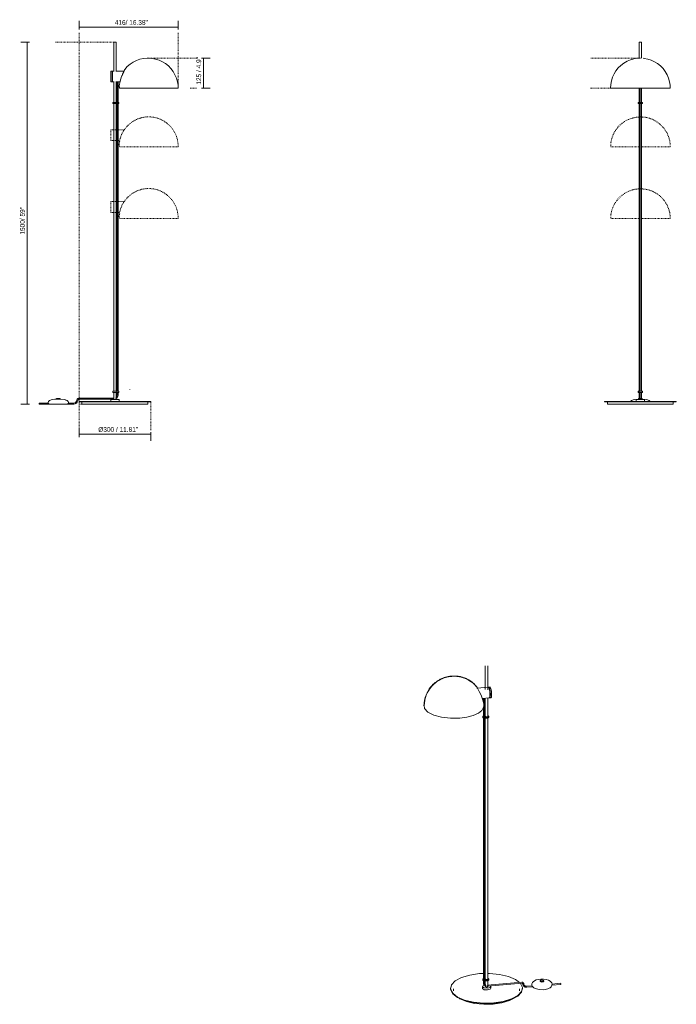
# Model space of a CAD drawing. Header units: millimetres. Extents: x -3824 to -1083, y -2498 to 6930.
# Tile 1 of 2: x -3824 to -1083, y -2498 to 1610. Entities that reach past the tile are written whole.
import ezdxf

# ---------------------------------------------------------------- set-up
doc = ezdxf.new("R2010")
doc.units = ezdxf.units.MM
doc.linetypes.add('Dash', pattern=[6, 3, -3])
for name, color, linetype, lineweight in [('Cotas', 7, 'Continuous', 9), ('Cotas-9', 7, 'Continuous', 9), ('Lighthing Fixture Detail Wide Black', 7, 'Continuous', 20), ('Luminarias', 7, 'Continuous', 20)]:
    doc.layers.add(name, color=color, linetype=linetype, lineweight=lineweight)
doc.layers.add('Lighthing Fixture Dim Grey Dash', color=7, linetype='Dash', lineweight=9, true_color=0xd2d2d2)
doc.styles.add('Arial Narrow', font='ARIALN.TTF', dxfattribs={"height": 19.8})
doc.dimstyles.new('FARO_-_2_2mm_Arial_Narrow_mm_Inch_Right', dxfattribs={"dimscale": 304.8, "dimtxt": 20.263933, "dimasz": 0, "dimexe": 0.088583, "dimexo": 0.0625, "dimgap": 0.014764, "dimtad": 1, "dimdec": 0, "dimzin": 0, "dimdsep": 46, "dimtxsty": 'Arial Narrow', "dimblk1": 'NONE', "dimblk2": 'NONE', "dimsah": 1, "dimcen": 0.09, "dimadec": 0, "dimazin": 0, "dimtfac": 1, "dimtdec": 4, "dimtix": 1, "dimtmove": 0, "dimatfit": 3, "dimfxl": 0.029528, "dimfxlon": 1, "dimtvp": 1, "dimtolj": 1, "dimtzin": 0, "dimarcsym": 2})

# ---------------------------------------------------------------- blocks, each defined once
blk = doc.blocks.new('20034-122 - 28251 STUDIO Black table lamp-499302-Alzado_PDF')
at = {"layer": 'Luminarias'}
for p, q in [((-3430.9, 1517), (-3430.9, 1395.3)), ((-3420.9, 1517), (-3430.9, 1517)), ((-3420.9, 1395.3), (-3420.9, 1517)), ((-3437.9, 1395.4), (-3442.9, 1395.4)), ((-3442.9, 1395.4), (-3442.9, 1372.9)), ((-3442.9, 1372.9), (-3442.9, 1350.4)), ((-3437.9, 1372.9), (-3437.9, 1395.4)), ((-3435.9, 1375.5), (-3437.9, 1375.5)), ((-3437.9, 1350.4), (-3437.9, 1372.9)), ((-3437.9, 1370.3), (-3435.9, 1370.3)), ((-3429.7, 1395.4), (-3435.9, 1395.4)), ((-3435.9, 1372.9), (-3435.9, 1395.4)), ((-3435.9, 1350.4), (-3435.9, 1372.9)), ((-3388.1, 1395.4), (-3422.2, 1395.4)), ((-3442.9, 1350.4), (-3437.9, 1350.4)), ((-3435.9, 1350.4), (-3429.7, 1350.4)), ((-3430.9, 1350.5), (-3430.9, 1265)), ((-3422.2, 1350.4), (-3405.3, 1350.4)), ((-3420.9, 1265), (-3420.9, 1350.5)), ((-3416.9, 1350.5), (-3416.9, 1265)), ((-3412.9, 1265), (-3412.9, 1350.5)), ((-3287, 1324.8), (-3405.8, 1324.8)), ((-3162.1, 1324.8), (-3287, 1324.8)), ((-3418, 1265), (-3434.8, 1265)), ((-3434.8, 1260), (-3434.8, 1265)), ((-3434.8, 1260), (-3418, 1260)), ((-3430.9, 1260), (-3430.9, 60)), ((-3420.9, 60), (-3420.9, 1260)), ((-3409.9, 1265), (-3418, 1265)), ((-3418, 1260), (-3418, 1265)), ((-3418, 1260), (-3409.9, 1260)), ((-3416.9, 1260), (-3416.9, 60)), ((-3412.9, 60), (-3412.9, 1260)), ((-3409.9, 1260), (-3409.9, 1265)), ((-3418, 60), (-3434.8, 60)), ((-3434.8, 55), (-3434.8, 60)), ((-3434.8, 55), (-3418, 55)), ((-3430.9, 55), (-3430.9, 30.5)), ((-3420.9, 34), (-3420.9, 55)), ((-3409.9, 60), (-3418, 60)), ((-3418, 55), (-3418, 60)), ((-3418, 55), (-3409.9, 55)), ((-3416.9, 55), (-3416.9, 43.3)), ((-3412.9, 43.3), (-3412.9, 55)), ((-3409.9, 55), (-3409.9, 60)), ((-3703.8, 10.4), (-3741.8, 10.4)), ((-3741.8, 10.4), (-3741.8, 6.4)), ((-3741.8, 6.4), (-3700.6, 6.4)), ((-3623.8, 6), (-3700.1, 6)), ((-3676.9, 26.1), (-3669.4, 27)), ((-3669.4, 30), (-3669.4, 27)), ((-3654.4, 30), (-3669.4, 30)), ((-3654.4, 27), (-3669.4, 27)), ((-3654.4, 27), (-3654.4, 30)), ((-3623.3, 6.4), (-3597, 6.4)), ((-3597, 10.4), (-3620.1, 10.4)), ((-3430.8, 30.5), (-3577, 30.5)), ((-3577, 26.5), (-3430.8, 26.5)), ((-3575.9, 17), (-3575.9, 15)), ((-3425.9, 17), (-3575.9, 17)), ((-3425.9, 15), (-3575.9, 15)), ((-3563.4, 15), (-3563.4, 6)), ((-3425.9, 6), (-3563.4, 6)), ((-3443.4, 25), (-3443.4, 17)), ((-3425.9, 25), (-3443.4, 25)), ((-3430.9, 26.5), (-3430.9, 25)), ((-3408.4, 25), (-3425.9, 25)), ((-3275.9, 17), (-3425.9, 17)), ((-3275.9, 15), (-3425.9, 15)), ((-3288.4, 6), (-3425.9, 6)), ((-3420.9, 25), (-3420.9, 29)), ((-3408.4, 17), (-3408.4, 25)), ((-3288.4, 6), (-3288.4, 15)), ((-3275.9, 15), (-3275.9, 17))]:
    blk.add_line(p, q, dxfattribs=at)
at = {"layer": 'Luminarias', "flags": 128}
for points in [[(-3384.5, 1402.8), (-3374.2, 1414.2), (-3362.6, 1424.2), (-3349.8, 1432.7), (-3336.1, 1439.6), (-3321.6, 1444.8), (-3306.6, 1448.1), (-3291.3, 1449.6), (-3287, 1449.7)], [(-3287, 1449.7), (-3271.7, 1448.7), (-3256.6, 1445.9), (-3241.9, 1441.3), (-3228, 1434.8), (-3214.9, 1426.8), (-3202.9, 1417.1), (-3192.2, 1406.1), (-3182.9, 1393.9), (-3175.2, 1380.5), (-3169.2, 1366.4), (-3165, 1351.6), (-3162.6, 1336.5), (-3162.1, 1324.8)], [(-3398.3, 1372.9), (-3404.6, 1354.2), (-3407.8, 1334.8)], [(-3421, 28.9), (-3416.8, 32.6), (-3413.9, 37.4), (-3412.9, 42.9), (-3412.9, 43.3)], [(-3416.9, 43.3), (-3417.8, 38.5), (-3420.5, 34.4), (-3421, 33.9)], [(-3669.4, 27), (-3688, 24.8), (-3698.4, 21.2), (-3703, 17.1), (-3704, 13.3), (-3703.8, 10.4)], [(-3703.8, 10.4), (-3704, 13.3), (-3703, 17.1), (-3700.8, 19.1)], [(-3700.1, 6), (-3700.3, 6.2), (-3700.6, 6.4)], [(-3700.6, 6.4), (-3700.3, 6.2), (-3700.1, 6)], [(-3700.5, 19.4), (-3698.4, 21.2), (-3688, 24.8), (-3677, 26.1)], [(-3654.4, 27), (-3635.8, 24.8), (-3631, 23.1)], [(-3620.1, 10.4), (-3619.8, 13.3), (-3620.9, 17.1), (-3625.4, 21.2), (-3635.8, 24.8), (-3654.4, 27)], [(-3629.5, 22.6), (-3625.4, 21.2), (-3620.9, 17.1), (-3619.8, 13.3), (-3620.1, 10.4)], [(-3623.3, 6.4), (-3623.5, 6.2), (-3623.8, 6)], [(-3623.8, 6), (-3623.5, 6.2), (-3623.3, 6.4)], [(-3597, 6.4), (-3591.6, 7.4), (-3586.8, 10.1), (-3583.2, 14.2), (-3581.2, 19.4), (-3580.9, 22.6)], [(-3584.9, 22.6), (-3585.8, 17.9), (-3588.5, 14), (-3592.5, 11.3), (-3597, 10.4)], [(-3577, 30.5), (-3580.7, 29.6), (-3583.5, 27), (-3584.9, 23.4), (-3584.9, 22.6)], [(-3580.9, 22.6), (-3580, 25.1), (-3577.7, 26.4), (-3577, 26.5)]]:
    blk.add_lwpolyline(points, dxfattribs=at)
at = {"layer": 'Luminarias'}
for points, knots in [([(-3384.5, 1402.8), (-3384.5, 1402.8), (-3384.7, 1402.5), (-3385.3, 1401.2), (-3386, 1399.8), (-3386.6, 1398.5), (-3387.3, 1397.1), (-3388.1, 1395.4), (-3389, 1393.6), (-3389.9, 1391.7), (-3390.8, 1389.6), (-3391.8, 1387.4), (-3392.9, 1385.1), (-3394.3, 1382), (-3396.1, 1377.9), (-3397.6, 1374.6), (-3398.3, 1372.9)], [-0.5, -0.5, -0.5, -0.5, -0.4444444, -0.3888889, -0.3611111, -0.3333333, -0.3055556, -0.2777778, -0.25, -0.2222222, -0.1944444, -0.1666667, -0.1388889, -0.1111111, -0.0555556, 0, 0, 0, 0]), ([(-3407.8, 1334.8), (-3408, 1333.2), (-3408, 1329.9), (-3407.3, 1326.9), (-3406.5, 1325.3), (-3406.1, 1324.9), (-3405.8, 1324.8)], [-1, -1, -1, -1, -0.666667, -0.333333, -0.166667, 0, 0, 0, 0]), ([(-3703.8, 10.4), (-3703.8, 10.4), (-3703.7, 10.4), (-3703.6, 10.1), (-3703.5, 9.9), (-3703.3, 9.6), (-3703.2, 9.4), (-3703.1, 9.3), (-3703, 9.1), (-3702.9, 9), (-3702.8, 8.8), (-3702.6, 8.7), (-3702.5, 8.5), (-3702.4, 8.3), (-3702.2, 8.2), (-3702.1, 8.1), (-3702, 7.9), (-3701.8, 7.8), (-3701.7, 7.6), (-3701.6, 7.5), (-3701.4, 7.4), (-3701.3, 7.2), (-3701.2, 7.1), (-3701.1, 7), (-3701, 6.9), (-3700.9, 6.8), (-3700.8, 6.7), (-3700.7, 6.6), (-3700.6, 6.5), (-3700.6, 6.5), (-3700.6, 6.4), (-3700.6, 6.4)], [-1, -1, -1, -1, -0.888889, -0.833333, -0.777778, -0.722222, -0.694444, -0.666667, -0.638889, -0.611111, -0.583333, -0.555556, -0.527778, -0.5, -0.472222, -0.444444, -0.416667, -0.388889, -0.361111, -0.333333, -0.305556, -0.277778, -0.25, -0.222222, -0.194444, -0.166667, -0.138889, -0.111111, -0.083333, -0.055556, 0, 0, 0, 0]), ([(-3623.3, 6.4), (-3623.3, 6.4), (-3623.3, 6.5), (-3623.2, 6.5), (-3623.1, 6.6), (-3623.1, 6.7), (-3623, 6.8), (-3622.9, 6.9), (-3622.8, 7), (-3622.7, 7.1), (-3622.5, 7.2), (-3622.4, 7.4), (-3622.3, 7.5), (-3622.1, 7.6), (-3622, 7.8), (-3621.9, 7.9), (-3621.7, 8.1), (-3621.6, 8.2), (-3621.5, 8.3), (-3621.3, 8.5), (-3621.2, 8.7), (-3621.1, 8.8), (-3621, 9), (-3620.9, 9.1), (-3620.7, 9.3), (-3620.6, 9.4), (-3620.5, 9.6), (-3620.4, 9.9), (-3620.2, 10.1), (-3620.1, 10.4), (-3620.1, 10.4), (-3620.1, 10.4)], [-1, -1, -1, -1, -0.944444, -0.916667, -0.888889, -0.861111, -0.833333, -0.805556, -0.777778, -0.75, -0.722222, -0.694444, -0.666667, -0.638889, -0.611111, -0.583333, -0.555556, -0.527778, -0.5, -0.472222, -0.444444, -0.416667, -0.388889, -0.361111, -0.333333, -0.305556, -0.277778, -0.222222, -0.166667, -0.111111, 0, 0, 0, 0]), ([(-3430.8, 30.5), (-3430.8, 30.5), (-3430.7, 30.4), (-3430.5, 30.1), (-3430.3, 29.8), (-3430.2, 29.6), (-3430.1, 29.4), (-3430.1, 29.1), (-3430, 28.9), (-3430, 28.6), (-3430, 28.4), (-3430, 28.2), (-3430.1, 28), (-3430.1, 27.8), (-3430.2, 27.6), (-3430.2, 27.4), (-3430.4, 27), (-3430.6, 26.6), (-3430.8, 26.5), (-3430.8, 26.5)], [0, 0, 0, 0, 0.111111, 0.222222, 0.277778, 0.333333, 0.361111, 0.388889, 0.444444, 0.479167, 0.513889, 0.548611, 0.583333, 0.618056, 0.652778, 0.6875, 0.722222, 0.861111, 1, 1, 1, 1]), ([(-3421, 28.9), (-3421.1, 28.9), (-3421.2, 28.9), (-3421.4, 29.1), (-3421.5, 29.3), (-3421.6, 29.5), (-3421.7, 29.6), (-3421.7, 29.8), (-3421.8, 30), (-3421.8, 30.3), (-3421.9, 30.5), (-3421.9, 30.7), (-3421.9, 30.9), (-3421.8, 31.2), (-3421.8, 31.4), (-3421.8, 31.5), (-3421.8, 31.7), (-3421.7, 32), (-3421.6, 32.3), (-3421.5, 32.6), (-3421.5, 32.8), (-3421.4, 33), (-3421.4, 33.1), (-3421.3, 33.3), (-3421.2, 33.4), (-3421.2, 33.5), (-3421.1, 33.7), (-3421.1, 33.8), (-3421, 33.8), (-3421, 33.9)], [0, 0, 0, 0, 0.111111, 0.166667, 0.222222, 0.25, 0.277778, 0.305556, 0.333333, 0.388889, 0.416667, 0.444444, 0.472222, 0.5, 0.527778, 0.555556, 0.583333, 0.611111, 0.666667, 0.722222, 0.75, 0.777778, 0.805556, 0.833333, 0.861111, 0.888889, 0.916667, 0.944444, 1, 1, 1, 1])]:
    blk.add_open_spline(points, degree=3, knots=knots, dxfattribs=at)
for points in [[(-3420.9, 29), (-3420.9, 29), (-3420.9, 29), (-3421, 28.9), (-3421, 28.9)], [(-3421, 28.9), (-3421, 28.9), (-3420.9, 29), (-3420.9, 29), (-3420.9, 29)]]:
    blk.add_open_spline(points, degree=3, dxfattribs=at)
blk = doc.blocks.new('20034-122 - 28251 STUDIO Black table lamp-499302-00 Isometrico PDF')
at = {"layer": 'Luminarias', "color": 9, "lineweight": 9, "true_color": 0xc0c0c0}
for p, q in [((4689.1, -1086.4), (4689.1, -1184.7)), ((4699.1, -1185.6), (4699.1, -1086.4)), ((4702, -1174.8), (4654.3, -1178.9)), ((4708.8, -1174.3), (4703.9, -1174.7)), ((4676.2, -1222.2), (4705.7, -1219.7)), ((4681, -1221.7), (4681, -1239.5)), ((4685.4, -2408.9), (4685.4, -1221.2)), ((4689.1, -1220.7), (4689.1, -2416.2)), ((4699.1, -2419.3), (4699.1, -1219.8)), ((4707.7, -1219.5), (4712.6, -1219.1)), ((4681, -1261.5), (4681, -2408.2)), ((4678.2, -1297.1), (4678.2, -1301.6)), ((4680, -1298.7), (4684.6, -1300.3)), ((4684.6, -1304.8), (4680, -1303.2)), ((4684, -1299), (4681.2, -1298)), ((4684.6, -1300.3), (4684, -1299)), ((4684.6, -1304.8), (4684.6, -1300.3)), ((4685.1, -1296.3), (4685.1, -1300.8)), ((4699, -1294.9), (4699.3, -1295.1)), ((4699.3, -1295.1), (4702.4, -1294.8)), ((4699.3, -1297.5), (4699.3, -1295.1)), ((4703.1, -1296.4), (4700, -1296.6)), ((4702.4, -1296.5), (4702.4, -1294.8)), ((4703.1, -1296.4), (4703.1, -1301)), ((4681, -2369.5), (4664.2, -2370.5)), ((4689.1, -2369.3), (4685.4, -2369.4)), ((4678.2, -2393.3), (4678.2, -2397.8)), ((4680, -2394.9), (4684.6, -2396.4)), ((4684.6, -2401), (4680, -2399.4)), ((4684, -2395.2), (4681.2, -2394.2)), ((4682.5, -2414.3), (4682.8, -2415.1)), ((4684.6, -2396.4), (4684, -2395.2)), ((4684.6, -2401), (4684.6, -2396.4)), ((4685.1, -2392.5), (4685.1, -2397)), ((4689.1, -2416.2), (4689.1, -2416.2)), ((4689.1, -2420.7), (4689.1, -2424.3)), ((4841.7, -2406.2), (4698.3, -2418.3)), ((4699, -2423.9), (4698.6, -2423.4)), ((4699, -2423.1), (4842.4, -2410.9)), ((4699.1, -2391.1), (4699.3, -2391.2)), ((4702.5, -2417.9), (4699.1, -2417.3)), ((4699.1, -2424.3), (4699.1, -2422.9)), ((4699.3, -2391.2), (4702.4, -2391)), ((4699.3, -2393.7), (4699.3, -2391.2)), ((4703.1, -2392.6), (4700, -2392.8)), ((4702.4, -2392.6), (4702.4, -2391)), ((4703.1, -2392.6), (4703.1, -2397.1)), ((4847, -2419), (4847.4, -2419.8)), ((4849.4, -2410.9), (4849, -2410.1)), ((4884.1, -2420.9), (4861.4, -2422.8)), ((4884.4, -2421.3), (4884.2, -2421.1)), ((4917.8, -2400.2), (4917.8, -2402.9)), ((4917.9, -2402.6), (4918, -2403.6)), ((4932.8, -2402.9), (4932.8, -2400.2)), ((5003.2, -2410.8), (4967.1, -2413.9)), ((4967.1, -2418.7), (5003.9, -2415.6)), ((5003.4, -2411), (5003.7, -2411.7)), ((4544.1, -2431.5), (4544.1, -2433.4)), ((4556.5, -2433.4), (4556.5, -2441.6)), ((4676.6, -2424.3), (4676.6, -2431.5)), ((4688.9, -2424.7), (4690.6, -2424.4)), ((4699.1, -2424.6), (4699.4, -2424.7)), ((4711.6, -2431.5), (4711.6, -2424.3)), ((4831.6, -2441.6), (4831.6, -2433.4)), ((4844.1, -2433.4), (4844.1, -2431.5)), ((4862.1, -2427.5), (4887.5, -2425.4))]:
    blk.add_line(p, q, dxfattribs=at)
for points in [[(4433, -1253.4, 0), (4433.6, -1241.4, 0), (4435.3, -1229.7, 0), (4438, -1218.5, 0), (4441.5, -1208.1, 0), (4445.7, -1198.6, 0), (4450.3, -1190, 0), (4455.2, -1182.3, 0), (4460.3, -1175.5, 0), (4465.4, -1169.5, 0), (4470.4, -1164.3, 0), (4475.3, -1159.7, 0), (4480, -1155.7, 0), (4484.6, -1152.3, 0), (4488.9, -1149.2, 0), (4493.1, -1146.6, 0), (4497.1, -1144.3, 0), (4500.9, -1142.3, 0), (4504.5, -1140.5, 0), (4507.9, -1138.9, 0), (4511.2, -1137.5, 0), (4514.3, -1136.3, 0), (4517.4, -1135.2, 0), (4520.3, -1134.3, 0), (4523, -1133.4, 0), (4525.7, -1132.7, 0), (4528.3, -1132, 0), (4530.8, -1131.4, 0), (4533.3, -1130.9, 0), (4535.7, -1130.5, 0), (4538, -1130.1, 0), (4540.3, -1129.7, 0), (4542.5, -1129.4, 0), (4544.7, -1129.2, 0), (4546.9, -1129, 0), (4547.4, -1128.9, 0)], [(4434, -1253.4, 0), (4434.6, -1241.5, 0), (4436.3, -1229.9, 0), (4438.9, -1218.8, 0), (4442.4, -1208.5, 0), (4446.6, -1199, 0), (4451.2, -1190.5, 0), (4456, -1182.8, 0), (4461.1, -1176.1, 0), (4466.1, -1170.2, 0), (4471.1, -1165, 0), (4475.9, -1160.5, 0), (4480.6, -1156.5, 0), (4485.2, -1153.1, 0), (4489.5, -1150.1, 0), (4493.6, -1147.5, 0), (4497.6, -1145.2, 0), (4501.3, -1143.2, 0), (4504.9, -1141.4, 0), (4508.3, -1139.8, 0), (4511.6, -1138.5, 0), (4514.7, -1137.3, 0), (4517.7, -1136.2, 0), (4520.6, -1135.2, 0), (4523.3, -1134.4, 0), (4526, -1133.7, 0), (4528.6, -1133, 0), (4531.1, -1132.4, 0), (4533.5, -1131.9, 0), (4535.9, -1131.5, 0), (4538.2, -1131.1, 0), (4540.4, -1130.7, 0), (4542.6, -1130.4, 0), (4544.8, -1130.2, 0), (4546.9, -1130, 0), (4547.5, -1129.9, 0)], [(4652.4, -1171.7, 0), (4647.3, -1166.2, 0), (4642.4, -1161.4, 0), (4637.6, -1157.2, 0), (4633, -1153.5, 0), (4628.5, -1150.4, 0), (4624.3, -1147.6, 0), (4620.2, -1145.1, 0), (4616.4, -1143, 0), (4612.7, -1141.1, 0), (4609.2, -1139.5, 0), (4605.9, -1138.1, 0), (4602.7, -1136.8, 0), (4599.6, -1135.6, 0), (4596.7, -1134.6, 0), (4593.8, -1133.8, 0), (4591.1, -1133, 0), (4588.5, -1132.3, 0), (4585.9, -1131.7, 0), (4583.4, -1131.1, 0), (4581, -1130.6, 0), (4578.7, -1130.2, 0), (4576.4, -1129.9, 0), (4574.2, -1129.5, 0), (4572, -1129.3, 0), (4569.8, -1129, 0), (4567.6, -1128.9, 0), (4565.5, -1128.7, 0), (4563.4, -1128.6, 0), (4561.3, -1128.5, 0), (4559.3, -1128.5, 0), (4557.2, -1128.5, 0), (4555.1, -1128.5, 0), (4553, -1128.6, 0), (4550.9, -1128.7, 0), (4548.8, -1128.8, 0), (4547.4, -1128.9, 0)], [(4651.2, -1171.8, 0), (4646.2, -1166.4, 0), (4641.3, -1161.7, 0), (4636.5, -1157.6, 0), (4631.9, -1154, 0), (4627.6, -1150.9, 0), (4623.4, -1148.2, 0), (4619.4, -1145.8, 0), (4615.6, -1143.7, 0), (4611.9, -1141.9, 0), (4608.5, -1140.3, 0), (4605.2, -1138.8, 0), (4602, -1137.6, 0), (4599, -1136.5, 0), (4596.1, -1135.5, 0), (4593.3, -1134.6, 0), (4590.6, -1133.9, 0), (4588, -1133.2, 0), (4585.5, -1132.6, 0), (4583, -1132, 0), (4580.6, -1131.6, 0), (4578.3, -1131.2, 0), (4576, -1130.8, 0), (4573.8, -1130.5, 0), (4571.6, -1130.2, 0), (4569.5, -1130, 0), (4567.4, -1129.8, 0), (4565.3, -1129.7, 0), (4563.2, -1129.6, 0), (4561.1, -1129.5, 0), (4559.1, -1129.5, 0), (4557, -1129.5, 0), (4554.9, -1129.5, 0), (4552.9, -1129.6, 0), (4550.8, -1129.7, 0), (4548.7, -1129.8, 0), (4547.5, -1129.9, 0)], [(4672.9, -1212.5, 0), (4668.3, -1203.2, 0), (4663.4, -1193.5, 0), (4658.6, -1184.4, 0), (4654.8, -1177, 0), (4652.6, -1172.5, 0), (4652.5, -1171.8, 0), (4654.1, -1174.6, 0), (4656.3, -1178.6, 0)], [(4708.3, -1206.4, 0), (4707.5, -1192.6, 0), (4705.2, -1180.6, 0), (4702.5, -1175, 0), (4701.7, -1175, 0)], [(4710.3, -1206.3, 0), (4709.4, -1192.5, 0), (4707.2, -1180.5, 0), (4704.4, -1174.8, 0), (4703, -1175.5, 0)], [(4708.5, -1174.4, 0), (4709.3, -1174.4, 0), (4712.1, -1180, 0), (4714.3, -1192.1, 0), (4715.2, -1205.8, 0)], [(4682.3, -1246.4, 0), (4679.1, -1229, 0), (4672.9, -1212.5, 0)], [(4705.2, -1219.6, 0), (4707.5, -1216.7, 0), (4708.3, -1206.4, 0)], [(4706.7, -1219, 0), (4707.2, -1219.4, 0), (4709.4, -1216.6, 0), (4710.3, -1206.3, 0)], [(4715.2, -1205.8, 0), (4714.3, -1216.1, 0), (4712.1, -1219, 0)], [(4433.2, -1250.7, 0), (4435.5, -1263.7, 0), (4449.2, -1278.9, 0), (4473.5, -1291.6, 0), (4506.1, -1300.6, 0), (4543.8, -1304.9, 0), (4582.8, -1304.2, 0)], [(4582.8, -1304.2, 0), (4612.5, -1300, 0), (4638.7, -1292.9, 0), (4659.9, -1283.3, 0), (4674.6, -1271.9, 0), (4682, -1259.2, 0)], [(4682, -1259.2, 0), (4682.3, -1257.7, 0), (4682.4, -1255.7, 0), (4682.5, -1253.5, 0), (4682.5, -1251.2, 0), (4682.5, -1248.8, 0), (4682.3, -1246.4, 0)], [(4681.1, -1295.2, 0), (4680.8, -1295.3, 0), (4679.8, -1295.6, 0), (4679.1, -1296, 0), (4678.5, -1296.4, 0), (4678.3, -1296.9, 0), (4678.3, -1297.4, 0), (4678.6, -1297.9, 0), (4679.2, -1298.3, 0), (4680, -1298.7, 0)], [(4680, -1303.2, 0), (4679.2, -1302.9, 0), (4678.6, -1302.4, 0), (4678.3, -1301.9, 0), (4678.3, -1301.4, 0)], [(4681.2, -1298, 0), (4680.7, -1297.8, 0), (4680.4, -1297.5, 0), (4680.2, -1297.2, 0)], [(4680.3, -1296.8, 0), (4680.5, -1296.5, 0), (4681, -1296.3, 0)], [(4685.3, -1297.2, 0), (4685.9, -1297.9, 0), (4687.1, -1298.6, 0), (4688.6, -1299.3, 0), (4690.5, -1299.7, 0), (4692.6, -1300, 0), (4694.8, -1300, 0), (4696.9, -1299.8, 0), (4698.9, -1299.4, 0), (4700.6, -1298.9, 0), (4701.9, -1298.1, 0), (4702.7, -1297.3, 0), (4703.1, -1296.4, 0)], [(4703.1, -1301, 0), (4702.7, -1301.8, 0), (4701.9, -1302.7, 0), (4700.6, -1303.4, 0), (4698.9, -1304, 0), (4696.9, -1304.4, 0), (4694.8, -1304.6, 0), (4692.6, -1304.5, 0), (4690.5, -1304.3, 0), (4688.6, -1303.8, 0), (4687.1, -1303.2, 0), (4685.9, -1302.4, 0), (4685.3, -1301.7, 0)], [(4689, -1293.2, 0), (4687.7, -1293.7, 0), (4686.3, -1294.4, 0), (4685.5, -1295.2, 0)], [(4700, -1296.6, 0), (4699.6, -1297.2, 0), (4698.9, -1297.8, 0), (4697.8, -1298.2, 0), (4696.5, -1298.6, 0), (4695, -1298.8, 0), (4693.5, -1298.8, 0), (4692, -1298.6, 0), (4690.6, -1298.3, 0), (4689.5, -1297.9, 0), (4688.7, -1297.4, 0), (4688.2, -1296.8, 0), (4688.1, -1296.1, 0), (4688.4, -1295.5, 0), (4689, -1294.9, 0)], [(4702.4, -1294.8, 0), (4701.3, -1294.1, 0), (4699.7, -1293.4, 0), (4699.1, -1293.2, 0)], [(4664.2, -2370.5, 0), (4624, -2376.5, 0), (4589.4, -2386.9, 0), (4563.4, -2401, 0), (4547.9, -2417.5, 0), (4544.3, -2435.1, 0), (4552.8, -2452.5, 0), (4572.8, -2468.2, 0), (4602.5, -2480.9, 0), (4639.7, -2489.6, 0), (4681.3, -2493.6, 0), (4723.9, -2492.6, 0)], [(4832, -2407.1, 0), (4815.3, -2394.9, 0), (4785.6, -2382.2, 0), (4748.4, -2373.5, 0), (4706.8, -2369.5, 0), (4699.1, -2369.3, 0)], [(4685.4, -2418, 0), (4679.5, -2420.3, 0), (4676.9, -2425.7, 0), (4684.4, -2430.3, 0), (4697.5, -2431.4, 0)], [(4681, -2391.4, 0), (4680.8, -2391.5, 0), (4679.8, -2391.7, 0), (4679.1, -2392.1, 0), (4678.5, -2392.6, 0), (4678.3, -2393.1, 0), (4678.3, -2393.6, 0), (4678.6, -2394.1, 0), (4679.2, -2394.5, 0), (4680, -2394.9, 0)], [(4680, -2399.4, 0), (4679.2, -2399, 0), (4678.6, -2398.6, 0), (4678.3, -2398.1, 0), (4678.3, -2397.6, 0)], [(4681.2, -2394.2, 0), (4680.7, -2393.9, 0), (4680.4, -2393.7, 0), (4680.2, -2393.3, 0)], [(4680.3, -2393, 0), (4680.5, -2392.7, 0), (4681, -2392.5, 0)], [(4681, -2408.2, 0), (4681, -2408.8, 0), (4681.1, -2409.4, 0), (4681.2, -2410, 0), (4681.3, -2410.6, 0), (4681.4, -2411.2, 0), (4681.5, -2411.8, 0), (4681.7, -2412.4, 0), (4681.9, -2413, 0), (4682.1, -2413.6, 0), (4682.4, -2414.2, 0), (4682.5, -2414.3, 0)], [(4682.8, -2415.1, 0), (4683.1, -2415.6, 0), (4683.4, -2416.1, 0), (4683.7, -2416.7, 0), (4684.1, -2417.2, 0), (4684.5, -2417.7, 0), (4684.9, -2418.1, 0), (4685.3, -2418.6, 0), (4685.7, -2419, 0), (4686.2, -2419.4, 0), (4686.7, -2419.8, 0), (4687.2, -2420.2, 0), (4687.7, -2420.6, 0), (4688.2, -2420.9, 0), (4688.8, -2421.2, 0), (4689.3, -2421.5, 0), (4689.7, -2421.7, 0)], [(4685.3, -2393.4, 0), (4685.9, -2394.1, 0), (4687.1, -2394.8, 0), (4688.6, -2395.5, 0), (4690.5, -2395.9, 0), (4692.6, -2396.2, 0), (4694.8, -2396.2, 0), (4696.9, -2396, 0), (4698.9, -2395.6, 0), (4700.6, -2395, 0), (4701.9, -2394.3, 0), (4702.7, -2393.5, 0), (4703.1, -2392.6, 0)], [(4703.1, -2397.1, 0), (4702.7, -2398, 0), (4701.9, -2398.9, 0), (4700.6, -2399.6, 0), (4698.9, -2400.2, 0), (4696.9, -2400.6, 0), (4694.8, -2400.7, 0), (4692.6, -2400.7, 0), (4690.5, -2400.5, 0), (4688.6, -2400, 0), (4687.1, -2399.4, 0), (4685.9, -2398.6, 0), (4685.3, -2397.9, 0)], [(4686.4, -2413.3, 0), (4686.2, -2412.9, 0), (4686.1, -2412.5, 0), (4685.9, -2412.1, 0), (4685.8, -2411.7, 0), (4685.7, -2411.2, 0), (4685.6, -2410.8, 0), (4685.5, -2410.4, 0), (4685.4, -2409.9, 0), (4685.4, -2409.5, 0), (4685.4, -2409, 0), (4685.4, -2408.9, 0)], [(4689.1, -2389.4, 0), (4687.7, -2389.8, 0), (4686.3, -2390.6, 0), (4685.5, -2391.4, 0)], [(4689.1, -2416.2, 0), (4688.7, -2415.9, 0), (4688.4, -2415.6, 0), (4688, -2415.3, 0), (4687.7, -2415, 0), (4687.4, -2414.7, 0), (4687.2, -2414.3, 0), (4686.9, -2414, 0), (4686.6, -2413.6, 0), (4686.4, -2413.2, 0), (4686.2, -2412.9, 0), (4686, -2412.6, 0)], [(4700, -2392.8, 0), (4699.6, -2393.4, 0), (4698.9, -2394, 0), (4697.8, -2394.4, 0), (4696.5, -2394.8, 0), (4695, -2394.9, 0), (4693.5, -2395, 0), (4692, -2394.8, 0), (4690.6, -2394.5, 0), (4689.5, -2394.1, 0), (4688.7, -2393.6, 0), (4688.2, -2392.9, 0), (4688.1, -2392.3, 0), (4688.4, -2391.7, 0), (4689, -2391.1, 0)], [(4689.1, -2416.2, 0), (4689.1, -2416.4, 0), (4689.2, -2416.5, 0)], [(4690.6, -2422.7, 0), (4689.9, -2423.1, 0), (4689.3, -2423.6, 0), (4689.1, -2424.1, 0), (4689.2, -2424.7, 0)], [(4689.2, -2416.5, 0), (4689.3, -2416.7, 0), (4689.4, -2417, 0)], [(4689.4, -2417, 0), (4689.7, -2417.5, 0), (4690.1, -2418.3, 0), (4690.3, -2419, 0), (4690.5, -2419.8, 0), (4690.6, -2420.6, 0), (4690.5, -2421.2, 0), (4690.2, -2421.7, 0), (4689.8, -2421.7, 0), (4689.4, -2421.5, 0)], [(4695, -2426.3, 0), (4696.3, -2426.1, 0), (4697.4, -2425.8, 0), (4698.2, -2425.4, 0), (4698.8, -2424.9, 0), (4699, -2424.4, 0), (4699, -2423.9, 0)], [(4697.5, -2431.4, 0), (4708.6, -2428.3, 0), (4711.2, -2422.8, 0), (4710.7, -2422, 0)], [(4699, -2423, 0), (4698.9, -2423, 0), (4698.7, -2422.7, 0), (4698.6, -2422.2, 0), (4698.6, -2421.6, 0), (4698.7, -2420.9, 0), (4698.9, -2420.2, 0), (4699, -2419.6, 0), (4699.1, -2419.2, 0)], [(4702.4, -2391, 0), (4701.3, -2390.2, 0), (4699.7, -2389.6, 0), (4699.1, -2389.4, 0)], [(4723.9, -2492.6, 0), (4764.1, -2486.6, 0), (4798.7, -2476.2, 0), (4824.7, -2462.1, 0), (4840.2, -2445.6, 0), (4843.8, -2427.9, 0), (4836, -2411.5, 0)], [(4849, -2410.1, 0), (4848.9, -2409.9, 0), (4848.7, -2409.6, 0), (4848.6, -2409.3, 0), (4848.4, -2409.1, 0), (4848.2, -2408.9, 0), (4848, -2408.6, 0), (4847.8, -2408.4, 0), (4847.6, -2408.2, 0), (4847.4, -2408, 0), (4847.1, -2407.8, 0), (4846.9, -2407.6, 0), (4846.6, -2407.4, 0), (4846.4, -2407.3, 0), (4846.1, -2407.1, 0), (4845.9, -2407, 0), (4845.6, -2406.9, 0), (4845.3, -2406.7, 0), (4845, -2406.6, 0), (4844.7, -2406.5, 0), (4844.4, -2406.5, 0), (4844.1, -2406.4, 0), (4843.9, -2406.3, 0), (4843.6, -2406.3, 0), (4843.2, -2406.2, 0), (4842.9, -2406.2, 0), (4842.6, -2406.2, 0), (4842.3, -2406.2, 0), (4842, -2406.2, 0), (4841.7, -2406.2, 0)], [(4842.4, -2410.9, 0), (4842.6, -2410.9, 0), (4842.7, -2410.9, 0), (4842.9, -2410.9, 0), (4843, -2410.9, 0), (4843.2, -2411, 0), (4843.4, -2411, 0), (4843.5, -2411, 0), (4843.6, -2411, 0), (4843.8, -2411.1, 0), (4843.9, -2411.1, 0), (4844.1, -2411.1, 0), (4844.2, -2411.2, 0), (4844.3, -2411.2, 0), (4844.4, -2411.3, 0), (4844.6, -2411.4, 0), (4844.7, -2411.4, 0), (4844.8, -2411.5, 0), (4844.9, -2411.6, 0), (4845, -2411.7, 0), (4845.1, -2411.7, 0), (4845.2, -2411.8, 0), (4845.3, -2411.9, 0), (4845.4, -2412, 0), (4845.4, -2412.1, 0), (4845.5, -2412.2, 0), (4845.6, -2412.3, 0), (4845.7, -2412.4, 0), (4845.7, -2412.5, 0), (4845.8, -2412.6, 0)], [(4845.4, -2411.9, 0), (4845.5, -2412, 0), (4845.5, -2412.1, 0), (4845.5, -2412.2, 0), (4845.6, -2412.3, 0), (4845.6, -2412.4, 0), (4845.6, -2412.6, 0), (4845.7, -2412.7, 0), (4845.7, -2412.8, 0), (4845.7, -2412.9, 0), (4845.7, -2413.1, 0), (4845.7, -2413.1, 0)], [(4845.7, -2413.1, 0), (4845.7, -2413.7, 0), (4845.7, -2414.3, 0), (4845.8, -2414.9, 0), (4845.9, -2415.5, 0), (4846, -2416.1, 0), (4846.2, -2416.7, 0), (4846.3, -2417.2, 0), (4846.5, -2417.8, 0), (4846.7, -2418.3, 0), (4847, -2418.9, 0), (4847, -2419, 0)], [(4847.4, -2419.8, 0), (4847.7, -2420.3, 0), (4848, -2420.8, 0), (4848.3, -2421.3, 0), (4848.6, -2421.8, 0), (4849, -2422.3, 0), (4849.4, -2422.7, 0), (4849.8, -2423.2, 0), (4850.2, -2423.6, 0), (4850.7, -2424, 0), (4851.1, -2424.4, 0), (4851.6, -2424.7, 0), (4852.1, -2425.1, 0), (4852.6, -2425.4, 0), (4853.1, -2425.7, 0), (4853.7, -2426, 0), (4854.2, -2426.2, 0), (4854.8, -2426.5, 0), (4855.3, -2426.7, 0), (4855.9, -2426.9, 0), (4856.5, -2427.1, 0), (4857.1, -2427.2, 0), (4857.7, -2427.3, 0), (4858.3, -2427.4, 0), (4859, -2427.5, 0), (4859.6, -2427.6, 0), (4860.2, -2427.6, 0), (4860.8, -2427.6, 0), (4861.5, -2427.6, 0), (4862.1, -2427.5, 0)], [(4850, -2413.8, 0), (4850, -2413.5, 0), (4850, -2413.2, 0), (4850, -2412.9, 0), (4849.9, -2412.6, 0), (4849.9, -2412.3, 0), (4849.8, -2412.1, 0), (4849.7, -2411.8, 0), (4849.6, -2411.5, 0), (4849.5, -2411.2, 0), (4849.4, -2410.9, 0), (4849.4, -2410.9, 0)], [(4851, -2418, 0), (4850.8, -2417.6, 0), (4850.7, -2417.2, 0), (4850.5, -2416.9, 0), (4850.4, -2416.5, 0), (4850.3, -2416.1, 0), (4850.2, -2415.6, 0), (4850.1, -2415.2, 0), (4850.1, -2414.8, 0), (4850.1, -2414.4, 0), (4850, -2414, 0), (4850, -2413.8, 0)], [(4861.4, -2422.8, 0), (4860.9, -2422.8, 0), (4860.4, -2422.9, 0), (4859.9, -2422.8, 0), (4859.5, -2422.8, 0), (4859, -2422.8, 0), (4858.5, -2422.7, 0), (4858.1, -2422.7, 0), (4857.6, -2422.6, 0), (4857.2, -2422.5, 0), (4856.7, -2422.3, 0), (4856.3, -2422.2, 0), (4855.9, -2422, 0), (4855.5, -2421.9, 0), (4855.1, -2421.7, 0), (4854.7, -2421.5, 0), (4854.3, -2421.2, 0), (4853.9, -2421, 0), (4853.6, -2420.8, 0), (4853.2, -2420.5, 0), (4852.9, -2420.2, 0), (4852.6, -2419.9, 0), (4852.3, -2419.6, 0), (4852, -2419.3, 0), (4851.8, -2419, 0), (4851.5, -2418.7, 0), (4851.3, -2418.3, 0), (4851, -2418, 0), (4850.8, -2417.6, 0), (4850.6, -2417.3, 0)], [(4884.1, -2420.9, 0), (4883.5, -2418.8, 0), (4883.4, -2418.2, 0), (4883.3, -2417.5, 0), (4883.2, -2414.7, 0), (4883.5, -2412.4, 0), (4885.3, -2408.1, 0), (4888.6, -2404, 0), (4893.7, -2400.2, 0), (4900.9, -2396.9, 0), (4910.1, -2394.4, 0), (4921, -2393, 0), (4932.6, -2393.3, 0), (4943.7, -2395.1, 0), (4953, -2398.2, 0), (4960, -2402.3, 0), (4963.4, -2405.5, 0), (4966, -2409.2, 0)], [(4884.1, -2420.9, 0), (4884.1, -2420.9, 0), (4884.1, -2421.1, 0)], [(4884.1, -2421.1, 0), (4884.2, -2421.3, 0), (4884.3, -2421.4, 0)], [(4884.3, -2421.4, 0), (4884.4, -2421.6, 0), (4884.5, -2421.8, 0)], [(4884.5, -2421.8, 0), (4884.7, -2422.3, 0), (4885.1, -2422.9, 0), (4885.5, -2423.6, 0), (4886, -2424.2, 0)], [(4892.4, -2430.1, 0), (4891.4, -2429.3, 0), (4890.6, -2428.7, 0), (4889.2, -2427.6, 0), (4887.5, -2426, 0), (4885.7, -2423.8, 0), (4885.2, -2423.2, 0)], [(4932.7, -2399.6, 0), (4927.7, -2397.2, 0), (4920.3, -2397.9, 0), (4918, -2400.8, 0)], [(4918, -2400.8, 0), (4922.9, -2403.2, 0), (4930.3, -2402.5, 0), (4932.7, -2399.6, 0)], [(4918, -2403.6, 0), (4922.9, -2405.9, 0), (4930.3, -2405.3, 0), (4932.7, -2402.3, 0)], [(4966, -2409.2, 0), (4967.4, -2414.1, 0), (4967.4, -2416.6, 0), (4967.3, -2418, 0), (4967.1, -2419.1, 0), (4965.5, -2422.9, 0), (4964.1, -2425, 0), (4961.9, -2427.1, 0), (4961, -2427.9, 0), (4959.3, -2429.2, 0), (4958.2, -2430.1, 0)], [(5003.2, -2410.8, 0), (5003.3, -2410.9, 0), (5003.4, -2411, 0)], [(5003.7, -2411.7, 0), (5003.9, -2412, 0), (5003.9, -2412.4, 0), (5004, -2412.8, 0), (5004.1, -2413.4, 0), (5004.1, -2413.9, 0), (5004.1, -2414.4, 0), (5004.1, -2414.8, 0), (5004.1, -2415.2, 0), (5004, -2415.4, 0), (5003.9, -2415.5, 0), (5003.9, -2415.6, 0)], [(4544.5, -2428.9, 0), (4544.3, -2437, 0), (4552.8, -2454.3, 0), (4572.8, -2470, 0), (4602.5, -2482.7, 0), (4639.7, -2491.4, 0), (4681.3, -2495.4, 0), (4723.9, -2494.4, 0)], [(4697.5, -2438.7, 0), (4684.4, -2437.6, 0), (4676.9, -2433, 0), (4677, -2430.2, 0)], [(4689.2, -2424.7, 0), (4689.6, -2425.2, 0), (4690.3, -2425.6, 0), (4691.3, -2426, 0), (4692.5, -2426.2, 0), (4693.7, -2426.3, 0), (4695, -2426.3, 0)], [(4711.3, -2430.2, 0), (4708.6, -2435.6, 0), (4697.5, -2438.7, 0)], [(4723.9, -2494.4, 0), (4764.1, -2488.4, 0), (4798.7, -2478, 0), (4824.7, -2464, 0), (4840.2, -2447.4, 0), (4843.8, -2429.8, 0)], [(4891.4, -2429.2, 0), (4896.7, -2432.5, 0), (4913.2, -2437.1, 0), (4932.9, -2437.6, 0), (4950.6, -2433.9, 0), (4958.9, -2429.5, 0)], [(4581.8, -2474.6, 0), (4582.9, -2475.2, 0), (4610.2, -2486.8, 0), (4644.2, -2494.8, 0), (4682.4, -2498.5, 0), (4721.5, -2497.5, 0)], [(4721.5, -2497.5, 0), (4758.3, -2492, 0), (4790, -2482.5, 0), (4805.8, -2474.8, 0)]]:
    blk.add_polyline3d(points, dxfattribs=at)
blk = doc.blocks.new('20034-122 - 28251 STUDIO Black table lamp-V1-Alzado_PDF')
at = {"layer": 'Luminarias'}
for p, q in [((6704.5, 1517), (6704.5, 1449.4)), ((6709.5, 1517), (6704.5, 1517)), ((6714.5, 1517), (6709.5, 1517)), ((6714.5, 1449.4), (6714.5, 1517)), ((6834.4, 1324.8), (6584.6, 1324.8)), ((6704.5, 1324.8), (6704.5, 1265)), ((6706.6, 1324.8), (6706.6, 1265)), ((6712.4, 1265), (6712.4, 1324.8)), ((6714.5, 1265), (6714.5, 1324.8)), ((6700.6, 1265), (6700.6, 1260)), ((6704.3, 1265), (6700.6, 1265)), ((6700.6, 1260), (6704.3, 1260)), ((6704.3, 1265), (6704.3, 1260)), ((6712.4, 1265), (6704.3, 1265)), ((6704.3, 1260), (6712.4, 1260)), ((6704.5, 1259.9), (6704.5, 60)), ((6706.6, 1259.9), (6706.6, 60)), ((6712.4, 1265), (6717.1, 1265)), ((6717.1, 1260), (6712.4, 1260)), ((6712.4, 60), (6712.4, 1259.9)), ((6714.5, 60), (6714.5, 1259.9)), ((6718.6, 1265), (6717.1, 1265)), ((6717.1, 1260), (6717.1, 1265)), ((6717.1, 1260), (6718.6, 1260)), ((6718.6, 1260), (6718.6, 1265)), ((6700.6, 60), (6700.6, 55)), ((6704.3, 60), (6700.6, 60)), ((6700.6, 55), (6704.3, 55)), ((6704.3, 60), (6704.3, 55)), ((6712.4, 60), (6704.3, 60)), ((6704.3, 55), (6712.4, 55)), ((6704.5, 55), (6704.5, 25)), ((6706.6, 55), (6706.6, 43.3)), ((6712.4, 60), (6717.1, 60)), ((6717.1, 55), (6712.4, 55)), ((6712.4, 43.3), (6712.4, 55)), ((6714.5, 25), (6714.5, 55)), ((6718.6, 60), (6717.1, 60)), ((6717.1, 55), (6717.1, 60)), ((6717.1, 55), (6718.6, 55)), ((6718.6, 55), (6718.6, 60)), ((6559.5, 17), (6559.5, 15)), ((6859.5, 17), (6559.5, 17)), ((6859.5, 15), (6559.5, 15)), ((6572, 15), (6572, 6)), ((6847, 6), (6572, 6)), ((6692, 25), (6692, 17)), ((6727, 25), (6692, 25)), ((6702, 30), (6702, 27)), ((6704.5, 30), (6702, 30)), ((6704.5, 27), (6702, 27)), ((6706.7, 30), (6706.6, 30)), ((6706.6, 28.5), (6706.7, 28.7)), ((6709.5, 27), (6707.3, 27)), ((6708.6, 26.5), (6709, 26.5)), ((6709, 26.5), (6709.5, 26.5)), ((6711.7, 27), (6709.5, 27)), ((6709.5, 26.5), (6710, 26.5)), ((6710, 26.5), (6710.4, 26.5)), ((6712.4, 30), (6712.3, 30)), ((6717, 30), (6714.5, 30)), ((6717, 27), (6714.5, 27)), ((6717, 27), (6717, 30)), ((6727, 17), (6727, 25)), ((6847, 6), (6847, 15)), ((6859.5, 15), (6859.5, 17))]:
    blk.add_line(p, q, dxfattribs=at)
at = {"layer": 'Luminarias', "flags": 128}
for points in [[(6584.6, 1324.8), (6585.6, 1340.1), (6588.4, 1355.2), (6593, 1369.9), (6599.5, 1383.8), (6607.5, 1396.9), (6617.2, 1408.9), (6628.2, 1419.6), (6640.4, 1428.8), (6653.8, 1436.5), (6667.9, 1442.5), (6682.7, 1446.8), (6697.8, 1449.1), (6709.5, 1449.7)], [(6721.1, 1449), (6724.9, 1448.7), (6740, 1445.9), (6754.6, 1441.3), (6768.6, 1434.8), (6781.6, 1426.8), (6793.6, 1417.1), (6804.3, 1406.1), (6813.6, 1393.9), (6821.3, 1380.5), (6827.3, 1366.4), (6831.5, 1351.6), (6833.9, 1336.5), (6834.4, 1324.8)], [(6706.6, 43.3), (6706.6, 38.1), (6706.6, 33.6), (6706.6, 30.7)], [(6712.4, 30.7), (6712.4, 34.3), (6712.4, 38.9), (6712.4, 43.3)], [(6668.4, 17), (6668.6, 17.4), (6669.8, 18.8), (6673.1, 21.3), (6684, 24.9), (6702, 27)], [(6750.6, 17), (6750.4, 17.4), (6749.2, 18.8), (6745.9, 21.3), (6735, 24.9), (6717, 27)]]:
    blk.add_lwpolyline(points, dxfattribs=at)
at = {"layer": 'Luminarias'}
for points, knots in [([(6708.6, 28.9), (6708.3, 28.9), (6707.9, 28.9), (6707.5, 29.1), (6707.2, 29.3), (6707, 29.5), (6706.9, 29.6), (6706.8, 29.8), (6706.7, 30), (6706.6, 30.3), (6706.6, 30.5), (6706.6, 30.7), (6706.6, 30.7)], [0, 0, 0, 0, 0.1111111, 0.1666667, 0.2222222, 0.25, 0.2777778, 0.3055556, 0.3333333, 0.3888889, 0.4166667, 0.4444444, 0.4444444, 0.4444444, 0.4444444]), ([(6706.8, 27.6), (6706.9, 27.5), (6706.9, 27.4), (6707.2, 27), (6707.5, 26.8), (6707.8, 26.7)], [0.6527778, 0.6527778, 0.6527778, 0.6527778, 0.6875, 0.7222222, 0.8611111, 0.8611111, 0.8611111, 0.8611111]), ([(6712.4, 30.7), (6712.4, 30.7), (6712.4, 30.5), (6712.4, 30.3), (6712.3, 30.1), (6712.3, 30), (6712.2, 29.8), (6712.1, 29.6), (6712, 29.5), (6711.8, 29.3), (6711.5, 29.1), (6711.2, 29), (6710.8, 28.9), (6710.5, 28.9), (6710.4, 28.9)], [0.5555556, 0.5555556, 0.5555556, 0.5555556, 0.5833333, 0.6111111, 0.6388889, 0.6666667, 0.6944444, 0.7222222, 0.75, 0.7777778, 0.8333333, 0.8888889, 0.9444444, 1, 1, 1, 1]), ([(6711.3, 26.7), (6711.4, 26.8), (6711.7, 26.9), (6711.9, 27.2), (6712.1, 27.4), (6712.1, 27.5)], [0.1418515, 0.1418515, 0.1418515, 0.1418515, 0.2222222, 0.2777778, 0.3333333, 0.3333333, 0.3333333, 0.3333333])]:
    blk.add_open_spline(points, degree=3, knots=knots, dxfattribs=at)
for points in [[(6707.8, 26.7), (6708, 26.6), (6708.3, 26.5), (6708.6, 26.5)], [(6709.5, 29), (6709.3, 29), (6709, 29), (6708.7, 28.9), (6708.6, 28.9)], [(6710.4, 28.9), (6710.3, 28.9), (6710, 29), (6709.7, 29), (6709.5, 29)], [(6710.4, 26.5), (6710.6, 26.5), (6710.9, 26.5), (6711.1, 26.6)], [(6711.1, 26.6), (6711.1, 26.6), (6711.2, 26.7), (6711.2, 26.7)]]:
    blk.add_open_spline(points, degree=3, dxfattribs=at)
blk = doc.blocks.new('DIMBLOCK1-Alzado_PDF')
at = {"layer": 'Cotas-9', "color": 251, "true_color": 0x5b5b5b}
for p, q in [((-3575.9, -119.9), (-3575.9, -92.9)), ((-3575.9, -119.9), (-3275.9, -119.9)), ((-3575.9, -119.9), (-3575.9, -128.9)), ((-3275.9, -119.9), (-3275.9, -110.9)), ((-3275.9, -119.9), (-3275.9, -146.9))]:
    blk.add_line(p, q, dxfattribs=at)
at = {"layer": 'Cotas-9', "color": 0, "insert": (-3495.6, -89.8), "char_height": 19.8, "width": 167.129, "attachment_point": 1, "line_spacing_factor": 0.974696, "style": 'Arial Narrow'}
blk.add_mtext('Ø300 / 11.81"', dxfattribs=at)
blk = doc.blocks.new('_None')
blk = doc.blocks.new('DIMBLOCK2-Alzado_PDF')
at = {"layer": 'Cotas-9', "color": 251, "true_color": 0x5b5b5b}
for p, q in [((-3055.8, 1449.7), (-3064.8, 1449.7)), ((-3055.8, 1449.7), (-3055.8, 1324.8)), ((-3055.8, 1449.7), (-3028.8, 1449.7)), ((-3055.8, 1324.8), (-3064.8, 1324.8)), ((-3055.8, 1324.8), (-3028.8, 1324.8))]:
    blk.add_line(p, q, dxfattribs=at)
at = {"layer": 'Cotas-9', "color": 0, "insert": (-3085.9, 1339), "char_height": 19.8, "width": 115.794, "attachment_point": 1, "rotation": 90, "line_spacing_factor": 0.974696, "style": 'Arial Narrow'}
blk.add_mtext('125 / 4.9"', dxfattribs=at)
blk = doc.blocks.new('DIMBLOCK3-Alzado_PDF')
at = {"layer": 'Cotas-9', "color": 251, "true_color": 0x5b5b5b}
for p, q in [((-3575.9, 1578.5), (-3575.9, 1605.5)), ((-3162.1, 1578.5), (-3162.1, 1605.5)), ((-3162.1, 1578.5), (-3575.9, 1578.5)), ((-3575.9, 1578.5), (-3575.9, 1569.5)), ((-3162.1, 1578.5), (-3162.1, 1569.5))]:
    blk.add_line(p, q, dxfattribs=at)
at = {"layer": 'Cotas-9', "color": 0, "insert": (-3426.6, 1608.6), "char_height": 19.8, "width": 138.181, "attachment_point": 1, "line_spacing_factor": 0.974696, "style": 'Arial Narrow'}
blk.add_mtext('416/ 16.38"', dxfattribs=at)
blk = doc.blocks.new('DIMBLOCK4-Alzado_PDF')
at = {"layer": 'Cotas-9', "color": 251, "true_color": 0x5b5b5b}
for p, q in [((-3791.8, 1517), (-3818.8, 1517)), ((-3791.8, 1517), (-3791.8, 6)), ((-3791.8, 1517), (-3782.8, 1517)), ((-3791.8, 6), (-3818.8, 6)), ((-3791.8, 6), (-3782.8, 6))]:
    blk.add_line(p, q, dxfattribs=at)
at = {"layer": 'Cotas-9', "color": 0, "insert": (-3821.9, 713.4), "char_height": 19.8, "width": 115.408, "attachment_point": 1, "rotation": 90, "line_spacing_factor": 0.974696, "style": 'Arial Narrow'}
blk.add_mtext('1500/ 59"\\fArial Narrow|b0|i0|c254|p34|;\u202c', dxfattribs=at)

msp = doc.modelspace()

# ---------------------------------------------------------------- linework, layer by layer
at = {"layer": 'Lighthing Fixture Detail Wide Black'}
msp.add_line((-3364.1, 67.5), (-3363.5, 68.1), dxfattribs=at)
at = {"layer": 'Lighthing Fixture Dim Grey Dash'}
for p, q in [((-3575.9, 1554.7), (-3575.9, 15)), ((-3162.1, 1554.7), (-3162.1, 1324.8)), ((-3430.9, 1517), (-3675.9, 1517)), ((-3286.4, 1449.7), (-3082.1, 1449.7)), ((-1232.6, 1449.9), (-1442.6, 1449.9)), ((-3112.1, 1324.8), (-3082.1, 1324.8)), ((-1357.5, 1325), (-1442.6, 1325)), ((-3442.9, 1105.5), (-3442.9, 1150.5)), ((-3442.9, 1150.5), (-3387.9, 1150.5)), ((-3442.9, 1105.5), (-3405.5, 1105.5)), ((-3162.1, 1079.9), (-3405.8, 1079.9)), ((-1356.5, 1080), (-1107.7, 1080)), ((-3442.9, 806.3), (-3442.9, 851.3)), ((-3442.9, 851.3), (-3387.9, 851.3)), ((-3442.9, 806.3), (-3405.5, 806.3)), ((-3162.1, 780.7), (-3405.8, 780.7)), ((-1356.5, 780), (-1107.7, 780)), ((-3575.9, 15), (-3575.9, -135)), ((-3563.4, 6), (-3573.4, 6)), ((-3275.9, 15), (-3275.9, -105))]:
    msp.add_line(p, q, dxfattribs=at)
for centre, radius, start, end in [((-3285.1, 1081.7), 123, 359.1185, 176.2187), ((-1232.1, 1080), 124.4, 0, 180), ((-3388.4, 1088.6), 19.5, 176.2187, 206.5163), ((-3285.1, 782.6), 123, 359.1185, 176.2187), ((-1232.1, 780), 124.4, 0, 180), ((-3388.4, 789.4), 19.5, 176.2187, 206.5163)]:
    msp.add_arc(centre, radius, start, end, dxfattribs=at)

# ---------------------------------------------------------------- block references
at = {"layer": 'Luminarias'}
for name, p in [('20034-122 - 28251 STUDIO Black table lamp-499302-Alzado_PDF', (0, 0)), ('20034-122 - 28251 STUDIO Black table lamp-V1-Alzado_PDF', (-7942.1, 0))]:
    msp.add_blockref(name, p, dxfattribs=at)
at = {"layer": 'Luminarias', "color": 9, "lineweight": 9, "true_color": 0xc0c0c0}
msp.add_blockref('20034-122 - 28251 STUDIO Black table lamp-499302-00 Isometrico PDF', (-6568.9, 0), dxfattribs=at)

# ---------------------------------------------------------------- dimensions: what is measured, and where the dimension line sits
at = {"layer": 'Cotas', "color": 251, "true_color": 0x5b5b5b}
for base, p1, p2, text, override, picture, middle in [((-3575.9, 1578.5), (-3162.1, 1569.5), (-3575.9, 1569.5), '416/ 16.38"', {"dimpost": '<>', "dimfxl": 413.833282}, 'DIMBLOCK3-Alzado_PDF', (-3369, 1593.2)), ((-3275.9, -119.9), (-3575.9, -128.9), (-3275.9, -110.9), 'Ø300 / 11.81"', {"dimpost": '<>', "dimfxl": 300.539515}, 'DIMBLOCK1-Alzado_PDF', (-3425.9, -104.7))]:
    dim = msp.add_linear_dim(base=base, p1=p1, p2=p2, text=text, dimstyle='FARO_-_2_2mm_Arial_Narrow_mm_Inch_Right', override=override, dxfattribs=at)
    dim.commit()
    dim.dimension.update_dxf_attribs({"geometry": picture, "text_midpoint": middle})
dim = msp.add_linear_dim(base=(-3791.8, 6), p1=(-3782.8, 1517), p2=(-3782.8, 6), angle=90, text='1500/ 59"\u202c', dimstyle='FARO_-_2_2mm_Arial_Narrow_mm_Inch_Right', override={"dimpost": '<>', "dimfxl": 1511}, dxfattribs=at)
dim.commit()
dim.dimension.update_dxf_attribs({"geometry": 'DIMBLOCK4-Alzado_PDF', "text_midpoint": (-3808.2, 761.5)})
dim = msp.add_linear_dim(base=(-3055.8, 1324.8), p1=(-3064.8, 1449.7), p2=(-3064.8, 1324.8), angle=90, dimstyle='FARO_-_2_2mm_Arial_Narrow_mm_Inch_Right', override={"dimpost": '<>', "dimfxl": 124.877355}, dxfattribs=at)
dim.commit()
dim.dimension.update_dxf_attribs({"geometry": 'DIMBLOCK2-Alzado_PDF', "text_midpoint": (-3073.1, 1387.2)})

doc.saveas('drawing.dxf')
